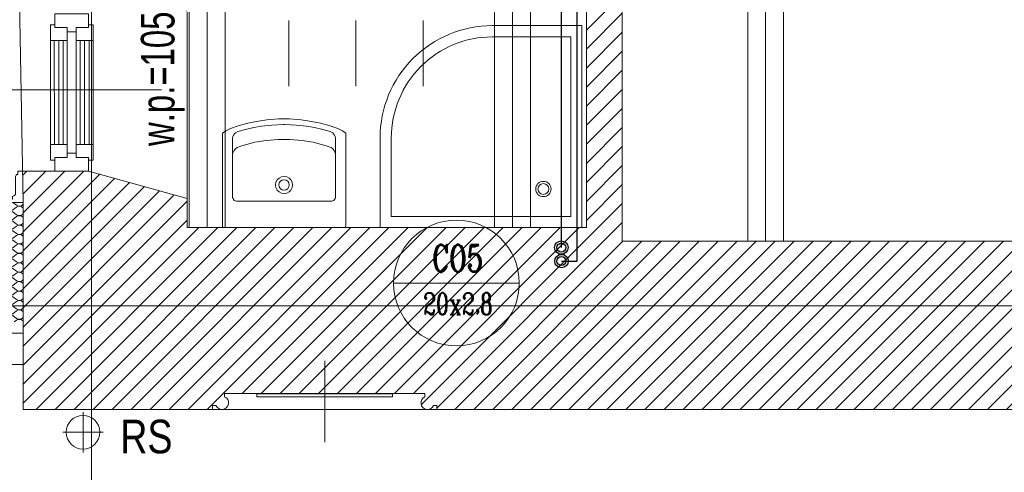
# Model space of a CAD drawing. Header units: millimetres. Extents: x -573548 to 674770, y -210017 to -47794.
# Tile 13 of 234: x 87293 to 91683, y -155763 to -153746. Entities that reach past the tile are written whole.
import ezdxf
from ezdxf.enums import TextEntityAlignment as Align
from ezdxf.lldxf.tags import DXFTag

# ---------------------------------------------------------------- set-up
doc = ezdxf.new("R2010")
doc.units = ezdxf.units.MM
for name, color, linetype, lineweight in [('_S_CO_OPIS_PION', 7, 'Continuous', 13), ('A.05 RZUT 1 PIĘTRA_is$0$belki nad_Nr_pióra__1', 8, 'Continuous', 9), ('A.05 RZUT 1 PIĘTRA_is$0$Drawing & Figure_Nr_pióra__18', 8, 'Continuous', 9), ('A.05 RZUT 1 PIĘTRA_is$0$meble_Nr_pióra__9', 8, 'Continuous', 9), ('A.05 RZUT 1 PIĘTRA_is$0$Nowe_00 ZMIANY_Nr_pióra__59', 8, 'Continuous', 9), ('A.05 RZUT 1 PIĘTRA_is$0$Nowe_A-OKNA-OPIS_Nr_pióra__59', 8, 'Continuous', 9), ('A.05 RZUT 1 PIĘTRA_is$0$Nowe_A_okno_Nr_pióra__59', 8, 'Continuous', 9), ('A.05 RZUT 1 PIĘTRA_is$0$Nowe_Drawing & Figure_Nr_pióra__59', 8, 'Continuous', 9), ('A.05 RZUT 1 PIĘTRA_is$0$OKNO_DETAL_Nr_pióra__8', 8, 'Continuous', 9), ('A.05 RZUT 1 PIĘTRA_is$0$opisy inne_Nr_pióra__1', 8, 'Continuous', 9), ('A.05 RZUT 1 PIĘTRA_is$0$OSIE_Nr_pióra__1', 8, 'Continuous', 9), ('A.05 RZUT 1 PIĘTRA_is$0$PARAPET_Nr_pióra__7', 8, 'Continuous', 9), ('A.05 RZUT 1 PIĘTRA_is$0$POSADZKI_Nr_pióra__18', 8, 'Continuous', 9), ('A.05 RZUT 1 PIĘTRA_is$0$RURY SPUSTOWE_Nr_pióra__3', 8, 'Continuous', 9), ('A.05 RZUT 1 PIĘTRA_is$0$Structural - Bearing_Nr_pióra__21', 8, 'Continuous', 9), ('A.05 RZUT 1 PIĘTRA_is$0$Structural - Grid', 8, 'Continuous', 9), ('A.05 RZUT 1 PIĘTRA_is$0$Structural - Grid_Nr_pióra__17', 8, 'Continuous', 9), ('A.05 RZUT 1 PIĘTRA_is$0$WIDOK_Nr_pióra__1', 8, 'Continuous', 9), ('A.05 RZUT 1 PIĘTRA_is$0$WIDOK_Nr_pióra__3', 8, 'Continuous', 9), ('FLUID-Powrót', 7, 'Continuous', 30), ('FLUID-Zasilanie', 7, 'Continuous', 30)]:
    doc.layers.add(name, color=color, linetype=linetype, lineweight=lineweight)
doc.styles.add('A.05 RZUT 1 PIĘTRA_is$0$STYL_AUTOMATYCZNY_1', font='arial.ttf')
doc.styles.add('A.05 RZUT 1 PIĘTRA_is$0$STYL_AUTOMATYCZNY_4', font='arial.ttf', dxfattribs={"width": 0.8})
doc.styles.add('A.05 RZUT 1 PIĘTRA_is$0$STYL_AUTOMATYCZNY_5', font='arial.ttf', dxfattribs={"width": 0.7})
doc.styles.add('JOLARD', font='complex.shx', dxfattribs={"width": 0.7})
tags = doc.linetypes.add('DASH', pattern=[15, 10, -5]).pattern_tags.tags
tags[6:7] = [DXFTag(74, 4), DXFTag(75, 0), DXFTag(340, '0'), DXFTag(46, 0.0), DXFTag(50, 0.0), DXFTag(44, 0.0), DXFTag(45, 0.0)]
tags[4:5] = [DXFTag(74, 4), DXFTag(75, 0), DXFTag(340, '0'), DXFTag(46, 0.0), DXFTag(50, 0.0), DXFTag(44, 0.0), DXFTag(45, 0.0)]
pattern_1 = [(45, (0, 0), (-42.426407, 42.426407), [])]

# ---------------------------------------------------------------- blocks, each defined once
blk = doc.blocks.new('*X48689')
at = {"layer": 'A.05 RZUT 1 PIĘTRA_is$0$Nowe_Drawing & Figure_Nr_pióra__59'}
for p, q in [((87516, -104566.6), (87512.9, -104577.6)), ((87522.3, -104560.9), (87516, -104566.6)), ((87546.6, -104560.9), (87563.3, -104573.4)), ((87563.3, -104573.4), (87568.4, -104576.2)), ((87585.3, -104575.4), (87590.1, -104572.1)), ((87590.1, -104572.1), (87592.9, -104568.7)), ((87512.9, -104577.6), (87516, -104588.7)), ((87516, -104608.6), (87512.9, -104619.6)), ((87516, -104588.7), (87524.5, -104596.4)), ((87524.5, -104600.8), (87516, -104608.6)), ((87524.5, -104596.4), (87535.8, -104598.5)), ((87535.8, -104598.7), (87524.5, -104600.8)), ((87535.8, -104598.5), (87546.5, -104594.4)), ((87546.5, -104602.8), (87535.8, -104598.7)), ((87546.5, -104594.4), (87563.3, -104581.8)), ((87546.5, -104602.8), (87563.3, -104615.4)), ((87568.4, -104579), (87563.3, -104581.8)), ((87563.3, -104615.4), (87568.4, -104618.2)), ((87568.4, -104576.2), (87574, -104577.5)), ((87574, -104577.7), (87568.4, -104579)), ((87574, -104577.5), (87579.8, -104577.2)), ((87579.8, -104578), (87574, -104577.7)), ((87579.8, -104577.2), (87585.3, -104575.4)), ((87585.3, -104579.8), (87579.8, -104578)), ((87579.8, -104619.2), (87585.3, -104617.4)), ((87590.1, -104583.1), (87585.3, -104579.8)), ((87585.3, -104617.4), (87590.1, -104614.1)), ((87592.9, -104586.5), (87590.1, -104583.1)), ((87590.1, -104614.1), (87592.9, -104610.7)), ((87512.9, -104619.6), (87516, -104630.7)), ((87516, -104650.6), (87512.9, -104661.6)), ((87516, -104630.7), (87524.5, -104638.4)), ((87524.5, -104642.8), (87516, -104650.6)), ((87524.5, -104638.4), (87535.8, -104640.5)), ((87535.8, -104640.7), (87524.5, -104642.8)), ((87535.8, -104640.5), (87546.5, -104636.4)), ((87546.5, -104644.8), (87535.8, -104640.7)), ((87546.5, -104636.4), (87563.3, -104623.8)), ((87546.5, -104644.8), (87563.3, -104657.4)), ((87568.4, -104621), (87563.3, -104623.8)), ((87563.3, -104657.4), (87568.4, -104660.2)), ((87568.4, -104618.2), (87574, -104619.5)), ((87574, -104619.7), (87568.4, -104621)), ((87568.4, -104660.2), (87574, -104661.5)), ((87574, -104619.5), (87579.8, -104619.2)), ((87579.8, -104620), (87574, -104619.7)), ((87574, -104661.5), (87579.8, -104661.2)), ((87585.3, -104621.8), (87579.8, -104620)), ((87579.8, -104661.2), (87585.3, -104659.4)), ((87590.1, -104625.1), (87585.3, -104621.8)), ((87585.3, -104659.4), (87590.1, -104656.1)), ((87592.9, -104628.5), (87590.1, -104625.1)), ((87590.1, -104656.1), (87592.9, -104652.7)), ((87512.9, -104661.6), (87516, -104672.7)), ((87516, -104692.6), (87512.9, -104703.6)), ((87512.9, -104703.6), (87516, -104714.7)), ((87516, -104672.7), (87524.5, -104680.4)), ((87524.5, -104684.8), (87516, -104692.6)), ((87524.5, -104680.4), (87535.8, -104682.5)), ((87535.8, -104682.7), (87524.5, -104684.8)), ((87535.8, -104682.5), (87546.5, -104678.4)), ((87546.5, -104686.8), (87535.8, -104682.7)), ((87546.5, -104678.4), (87563.3, -104665.8)), ((87546.5, -104686.8), (87563.3, -104699.4)), ((87568.4, -104663), (87563.3, -104665.8)), ((87563.3, -104699.4), (87568.4, -104702.2)), ((87568.4, -104705), (87563.3, -104707.8)), ((87574, -104661.7), (87568.4, -104663)), ((87568.4, -104702.2), (87574, -104703.5)), ((87574, -104703.7), (87568.4, -104705)), ((87579.8, -104662), (87574, -104661.7)), ((87574, -104703.5), (87579.8, -104703.2)), ((87579.8, -104704), (87574, -104703.7)), ((87585.3, -104663.8), (87579.8, -104662)), ((87579.8, -104703.2), (87585.3, -104701.4)), ((87585.3, -104705.8), (87579.8, -104704)), ((87590.1, -104667.1), (87585.3, -104663.8)), ((87585.3, -104701.4), (87590.1, -104698.1)), ((87592.9, -104670.5), (87590.1, -104667.1)), ((87590.1, -104698.1), (87592.9, -104694.7)), ((87516, -104734.6), (87512.9, -104745.6)), ((87512.9, -104745.6), (87516, -104756.7)), ((87516, -104714.7), (87524.5, -104722.4)), ((87524.5, -104726.8), (87516, -104734.6)), ((87524.5, -104722.4), (87535.8, -104724.5)), ((87535.8, -104724.7), (87524.5, -104726.8)), ((87535.8, -104724.5), (87546.5, -104720.4)), ((87546.5, -104728.8), (87535.8, -104724.7)), ((87546.5, -104720.4), (87563.3, -104707.8)), ((87546.5, -104728.8), (87563.3, -104741.4)), ((87563.3, -104741.4), (87568.4, -104744.2)), ((87568.4, -104747), (87563.3, -104749.8)), ((87568.4, -104744.2), (87574, -104745.5)), ((87574, -104745.7), (87568.4, -104747)), ((87574, -104745.5), (87579.8, -104745.2)), ((87579.8, -104746), (87574, -104745.7)), ((87579.8, -104745.2), (87585.3, -104743.4)), ((87585.3, -104747.8), (87579.8, -104746)), ((87590.1, -104709.1), (87585.3, -104705.8)), ((87585.3, -104743.4), (87590.1, -104740.1)), ((87590.1, -104751.1), (87585.3, -104747.8)), ((87592.9, -104712.5), (87590.1, -104709.1)), ((87590.1, -104740.1), (87592.9, -104736.7)), ((87516, -104776.6), (87512.9, -104787.6)), ((87512.9, -104787.6), (87516, -104798.7)), ((87516, -104756.7), (87524.5, -104764.4)), ((87524.5, -104768.8), (87516, -104776.6)), ((87524.5, -104764.4), (87535.8, -104766.5)), ((87535.8, -104766.7), (87524.5, -104768.8)), ((87535.8, -104766.5), (87546.5, -104762.4)), ((87546.5, -104770.8), (87535.8, -104766.7)), ((87546.5, -104762.4), (87563.3, -104749.8)), ((87546.5, -104770.8), (87563.3, -104783.4)), ((87546.5, -104804.4), (87563.3, -104791.8)), ((87563.3, -104783.4), (87568.4, -104786.2)), ((87568.4, -104789), (87563.3, -104791.8)), ((87568.4, -104786.2), (87574, -104787.5)), ((87574, -104787.7), (87568.4, -104789)), ((87574, -104787.5), (87579.8, -104787.2)), ((87579.8, -104788), (87574, -104787.7)), ((87579.8, -104787.2), (87585.3, -104785.4)), ((87585.3, -104789.8), (87579.8, -104788)), ((87585.3, -104785.4), (87590.1, -104782.1)), ((87590.1, -104793.1), (87585.3, -104789.8)), ((87592.9, -104754.5), (87590.1, -104751.1)), ((87590.1, -104782.1), (87592.9, -104778.7)), ((87516, -104818.6), (87512.9, -104829.6)), ((87512.9, -104829.6), (87516, -104840.7)), ((87516, -104798.7), (87524.5, -104806.4)), ((87524.5, -104810.8), (87516, -104818.6)), ((87524.5, -104806.4), (87535.8, -104808.5)), ((87535.8, -104808.7), (87524.5, -104810.8)), ((87535.8, -104808.5), (87546.5, -104804.4)), ((87546.5, -104812.8), (87535.8, -104808.7)), ((87546.5, -104812.8), (87563.3, -104825.4)), ((87546.5, -104846.4), (87563.3, -104833.8)), ((87563.3, -104825.4), (87568.4, -104828.2)), ((87568.4, -104831), (87563.3, -104833.8)), ((87568.4, -104828.2), (87574, -104829.5)), ((87574, -104829.7), (87568.4, -104831)), ((87574, -104829.5), (87579.8, -104829.2)), ((87579.8, -104830), (87574, -104829.7)), ((87579.8, -104829.2), (87585.3, -104827.4)), ((87585.3, -104831.8), (87579.8, -104830)), ((87585.3, -104827.4), (87590.1, -104824.1)), ((87590.1, -104835.1), (87585.3, -104831.8)), ((87592.9, -104796.5), (87590.1, -104793.1)), ((87590.1, -104824.1), (87592.9, -104820.7)), ((87592.9, -104838.5), (87590.1, -104835.1)), ((87516, -104860.6), (87512.9, -104871.6)), ((87512.9, -104871.6), (87516, -104882.7)), ((87516, -104840.7), (87524.5, -104848.4)), ((87524.5, -104852.8), (87516, -104860.6)), ((87524.5, -104848.4), (87535.8, -104850.5)), ((87535.8, -104850.7), (87524.5, -104852.8)), ((87535.8, -104850.5), (87546.5, -104846.4)), ((87546.5, -104854.8), (87535.8, -104850.7)), ((87546.5, -104854.8), (87563.3, -104867.4)), ((87546.5, -104888.4), (87563.3, -104875.8)), ((87563.3, -104867.4), (87568.4, -104870.2)), ((87568.4, -104873), (87563.3, -104875.8)), ((87568.4, -104870.2), (87574, -104871.5)), ((87574, -104871.7), (87568.4, -104873)), ((87574, -104871.5), (87579.8, -104871.2)), ((87579.8, -104872), (87574, -104871.7)), ((87579.8, -104871.2), (87585.3, -104869.4)), ((87585.3, -104873.8), (87579.8, -104872)), ((87585.3, -104869.4), (87590.1, -104866.1)), ((87590.1, -104877.1), (87585.3, -104873.8)), ((87590.1, -104866.1), (87592.9, -104862.7)), ((87592.9, -104880.5), (87590.1, -104877.1)), ((87516, -104902.6), (87512.9, -104913.6)), ((87512.9, -104913.6), (87516, -104924.7)), ((87516, -104882.7), (87524.5, -104890.4)), ((87524.5, -104894.8), (87516, -104902.6)), ((87516, -104924.7), (87524.5, -104932.4)), ((87524.5, -104890.4), (87535.8, -104892.5)), ((87535.8, -104892.7), (87524.5, -104894.8)), ((87535.8, -104892.5), (87546.5, -104888.4)), ((87546.5, -104896.8), (87535.8, -104892.7)), ((87546.5, -104896.8), (87563.3, -104909.4)), ((87546.5, -104930.4), (87563.3, -104917.8)), ((87563.3, -104909.4), (87568.4, -104912.2)), ((87568.4, -104915), (87563.3, -104917.8)), ((87568.4, -104912.2), (87574, -104913.5)), ((87574, -104913.7), (87568.4, -104915)), ((87574, -104913.5), (87579.8, -104913.2)), ((87579.8, -104914), (87574, -104913.7)), ((87579.8, -104913.2), (87585.3, -104911.4)), ((87585.3, -104915.8), (87579.8, -104914)), ((87585.3, -104911.4), (87590.1, -104908.1)), ((87590.1, -104919.1), (87585.3, -104915.8)), ((87590.1, -104908.1), (87592.9, -104904.7)), ((87592.9, -104922.5), (87590.1, -104919.1)), ((87516, -104944.6), (87512.9, -104955.6)), ((87512.9, -104955.6), (87516, -104966.7)), ((87524.5, -104936.8), (87516, -104944.6)), ((87516, -104966.7), (87524.5, -104974.4)), ((87524.5, -104932.4), (87535.8, -104934.5)), ((87535.8, -104934.7), (87524.5, -104936.8)), ((87535.8, -104934.5), (87546.5, -104930.4)), ((87546.5, -104938.8), (87535.8, -104934.7)), ((87546.5, -104938.8), (87563.3, -104951.4)), ((87546.5, -104972.4), (87563.3, -104959.8)), ((87563.3, -104951.4), (87568.4, -104954.2)), ((87568.4, -104957), (87563.3, -104959.8)), ((87568.4, -104954.2), (87574, -104955.5)), ((87574, -104955.7), (87568.4, -104957)), ((87574, -104955.5), (87579.8, -104955.2)), ((87579.8, -104956), (87574, -104955.7)), ((87579.8, -104955.2), (87585.3, -104953.4)), ((87585.3, -104957.8), (87579.8, -104956)), ((87585.3, -104953.4), (87590.1, -104950.1)), ((87590.1, -104961.1), (87585.3, -104957.8)), ((87590.1, -104950.1), (87592.9, -104946.7)), ((87592.9, -104964.5), (87590.1, -104961.1)), ((87516, -104986.6), (87512.9, -104997.6)), ((87512.9, -104997.6), (87516, -105008.7)), ((87524.5, -104978.8), (87516, -104986.6)), ((87516, -105008.7), (87524.5, -105016.4)), ((87524.5, -104974.4), (87535.8, -104976.5)), ((87535.8, -104976.7), (87524.5, -104978.8)), ((87535.8, -104976.5), (87546.5, -104972.4)), ((87546.5, -104980.8), (87535.8, -104976.7)), ((87546.5, -104980.8), (87563.3, -104993.4)), ((87546.5, -105014.4), (87563.3, -105001.8)), ((87563.3, -104993.4), (87568.4, -104996.2)), ((87568.4, -104999), (87563.3, -105001.8)), ((87568.4, -104996.2), (87574, -104997.5)), ((87574, -104997.7), (87568.4, -104999)), ((87574, -104997.5), (87579.8, -104997.2)), ((87579.8, -104998), (87574, -104997.7)), ((87579.8, -104997.2), (87585.3, -104995.4)), ((87585.3, -104999.8), (87579.8, -104998)), ((87585.3, -104995.4), (87590.1, -104992.1)), ((87590.1, -105003.1), (87585.3, -104999.8)), ((87590.1, -104992.1), (87592.9, -104988.7)), ((87592.9, -105006.5), (87590.1, -105003.1)), ((87516, -105028.6), (87512.9, -105039.6)), ((87512.9, -105039.6), (87516, -105050.7)), ((87524.5, -105020.8), (87516, -105028.6)), ((87516, -105050.7), (87524.5, -105058.4)), ((87524.5, -105016.4), (87535.8, -105018.5)), ((87535.8, -105018.7), (87524.5, -105020.8)), ((87535.8, -105018.5), (87546.5, -105014.4)), ((87546.5, -105022.8), (87535.8, -105018.7)), ((87535.8, -105060.5), (87546.5, -105056.4)), ((87546.5, -105022.8), (87563.3, -105035.4)), ((87546.5, -105056.4), (87563.3, -105043.8)), ((87563.3, -105035.4), (87568.4, -105038.2)), ((87568.4, -105041), (87563.3, -105043.8)), ((87568.4, -105038.2), (87574, -105039.5)), ((87574, -105039.7), (87568.4, -105041)), ((87574, -105039.5), (87579.8, -105039.2)), ((87579.8, -105040), (87574, -105039.7)), ((87579.8, -105039.2), (87585.3, -105037.4)), ((87585.3, -105041.8), (87579.8, -105040)), ((87585.3, -105037.4), (87590.1, -105034.1)), ((87590.1, -105045.1), (87585.3, -105041.8)), ((87590.1, -105034.1), (87592.9, -105030.7)), ((87592.9, -105048.5), (87590.1, -105045.1)), ((87516, -105070.6), (87512.9, -105081.6)), ((87512.9, -105081.6), (87516, -105092.7)), ((87524.5, -105062.8), (87516, -105070.6)), ((87516, -105092.7), (87517, -105093.5)), ((87524.5, -105058.4), (87535.8, -105060.5)), ((87535.8, -105060.7), (87524.5, -105062.8)), ((87546.5, -105064.8), (87535.8, -105060.7)), ((87546.5, -105064.8), (87563.3, -105077.4)), ((87553.1, -105093.5), (87563.3, -105085.8)), ((87563.3, -105077.4), (87568.4, -105080.2)), ((87568.4, -105083), (87563.3, -105085.8)), ((87568.4, -105080.2), (87574, -105081.5)), ((87574, -105081.7), (87568.4, -105083)), ((87574, -105081.5), (87579.8, -105081.2)), ((87579.8, -105082), (87574, -105081.7)), ((87579.8, -105081.2), (87585.3, -105079.4)), ((87585.3, -105083.8), (87579.8, -105082)), ((87585.3, -105079.4), (87590.1, -105076.1)), ((87590.1, -105087.1), (87585.3, -105083.8)), ((87590.1, -105076.1), (87592.9, -105072.7)), ((87592.9, -105090.5), (87590.1, -105087.1))]:
    blk.add_line(p, q, dxfattribs=at)
blk = doc.blocks.new('A.05 RZUT 1 PIĘTRA_is$0$Wypełnienie_12_1')
at = {"layer": 'A.05 RZUT 1 PIĘTRA_is$0$Nowe_Drawing & Figure_Nr_pióra__59'}
blk.add_blockref('*X48689', (0, 0), dxfattribs=at)
blk = doc.blocks.new('A.05 RZUT 1 PIĘTRA_is$0$Standardowy znacznik osi_2')
at = {"layer": 'A.05 RZUT 1 PIĘTRA_is$0$Structural - Grid_Nr_pióra__17'}
blk.add_line((1000, 0), (17853.1, 0), dxfattribs=at)
at = {"layer": 'A.05 RZUT 1 PIĘTRA_is$0$Structural - Grid_Nr_pióra__17', "style": 'A.05 RZUT 1 PIĘTRA_is$0$STYL_AUTOMATYCZNY_1'}
for tag, p in [('AC_MarkerText_1_0', (5, -80)), ('AC_MarkerText_1_1', (19358.1, -80))]:
    blk.add_attdef(tag, text='', height=350, rotation=270, dxfattribs=at).set_placement(p, align=Align.TOP_CENTER)
blk = doc.blocks.new('A.05 RZUT 1 PIĘTRA_is$0$Standardowy znacznik osi_3')
at = {"layer": 'A.05 RZUT 1 PIĘTRA_is$0$Structural - Grid_Nr_pióra__17'}
blk.add_line((2962.2, 0), (40906.6, 0), dxfattribs=at)
at = {"layer": 'A.05 RZUT 1 PIĘTRA_is$0$Structural - Grid_Nr_pióra__17', "style": 'A.05 RZUT 1 PIĘTRA_is$0$STYL_AUTOMATYCZNY_1'}
for tag, p in [('AC_MarkerText_1_0', (-250, -335)), ('AC_MarkerText_1_1', (44118.7, -335))]:
    blk.add_attdef(tag, text='', height=350, rotation=180, dxfattribs=at).set_placement(p, align=Align.TOP_CENTER)
blk = doc.blocks.new('A.05 RZUT 1 PIĘTRA_is')
at = {"layer": 'A.05 RZUT 1 PIĘTRA_is$0$Drawing & Figure_Nr_pióra__18'}
h = blk.add_hatch(dxfattribs=at)
h.set_pattern_fill('Common_Brick_0001', color=256, style=0, pattern_type=2)
h.set_pattern_definition(pattern_1)
h.paths.add_polyline_path([(89654.6, -100102.9), (89694.3, -101162.9), (90244.3, -101151.9), (90244.3, -101152.9), (90264.3, -101152.9), (90264.3, -100832.9), (90764.3, -100826.6), (90823.3, -100825.8), (90823.3, -100825.3), (90903.3, -100824.3), (90903.3, -100824.8), (90983.3, -100823.8), (93664.1, -100790.2), (93744.1, -100789.2), (93824.1, -100788.2), (94503.3, -100779.6), (94854.3, -100775.2), (94934.3, -100774.2), (95014.3, -100773.2), (95044.3, -100772.9), (95044.3, -101287.2), (95044.3, -104162.2), (95044.3, -104362.2), (95044.3, -104732.9), (93158.2, -104732.9), (93068.8, -105120.5), (93068.8, -105263.1), (93082.2, -105383.1), (93091.7, -105383.1, -0.383982), (93127.2, -105418.4), (93139.5, -105418.4), (93139.5, -105433.4, 1.205804), (93187.4, -105465.6), (93202.1, -105465.6), (93202.1, -105483.1), (93284.8, -105483.1), (95122.5, -105483.1), (95163.8, -105483.1), (95163.8, -105465.6), (95178.6, -105465.6, 0.263086), (95201.5, -105483.1), (95209.5, -105483.1, 0.761796), (95217, -105427), (95217, -105412.2), (95663.8, -105412.2), (96110.6, -105412.2), (96110.6, -105427, 0.761796), (96118.1, -105483.1), (96126, -105483.1, 0.263086), (96149, -105465.6), (96163.8, -105465.6), (96163.8, -105483.1), (96246.4, -105483.1), (98021.7, -105483.1), (98037.6, -105483.1), (98037.6, -105465.6), (98052.4, -105465.6, 1.205804), (98100.2, -105433.4), (98100.2, -105418.4), (98112.6, -105418.4, -0.383982), (98148.1, -105383.1), (98157.6, -105383.1), (98170.9, -105263.1), (98170.9, -105130.5), (98077.5, -104882.9), (97788, -104882.9), (95677.5, -104882.9), (95679.6, -104662.9), (95682.5, -104362.2), (95684.4, -104162.2), (95712.1, -101287.2), (95727.5, -99682.9), (98025, -99682.9), (98094.2, -99114.5), (98094.2, -98984.5), (95622.2, -98984.5), (95616.6, -97541), (95023.8, -97541), (95026.5, -98041.5), (94503.3, -98041.4), (93024.1, -98041), (93024.1, -98041), (93024.1, -98532.9), (93024.1, -98981.5), (93034.1, -98981.5), (93164.1, -98981.5), (93164.1, -98532.9), (93164.1, -98201.5), (94503.3, -98201.5), (95016.5, -98201.5), (95016.5, -99042.9), (95036.5, -99042.9), (95274.5, -99042.9), (95274.5, -99182.9), (95016.5, -99182.9), (95016.5, -100032.8), (94642.7, -100032.8), (94503.3, -100032.8), (94346.5, -100032.8), (93368.8, -100032.8), (93187.6, -100032.8), (93187.6, -99972.8), (93047.6, -99972.8), (93047.6, -100102.8), (92867.6, -100102.8), (92867.6, -100591.8), (92867.6, -100622.8), (91784.1, -100622.8), (91784.1, -99845), (91644.1, -99845), (91644.1, -100102.9), (90903.3, -100102.9), (90764.3, -100102.9)])
h.paths.add_polyline_path([(94000.4, -100634.4), (93799.7, -100634.4), (93799.7, -100374.4), (94079.7, -100374.4), (94079.7, -100565.3)], flags=0)
h = blk.add_hatch(dxfattribs=at)
h.set_pattern_fill('Common_Brick_0001', color=256, style=0, pattern_type=2)
h.set_pattern_definition(pattern_1)
h.paths.add_polyline_path([(87734.4, -104420.9), (87590.3, -104420.9), (87592.9, -104560.9), (87592.9, -104676.4), (87592.9, -105483.1), (88377.9, -105483.1), (88437.5, -105483.1), (88437.5, -105465.6), (88452.3, -105465.6, 0.263086), (88475.3, -105483.1), (88483.2, -105483.1, 0.761796), (88490.7, -105427), (88490.7, -105412.2), (88937.5, -105412.2), (89384.3, -105412.2), (89384.3, -105427, 0.761796), (89391.8, -105483.1), (89399.7, -105483.1, 0.263086), (89422.7, -105465.6), (89437.5, -105465.6), (89437.5, -105483.1), (89501.9, -105483.1), (92019.7, -105483.1), (92102.4, -105483.1), (92102.4, -105465.6), (92117.2, -105465.6, 1.205804), (92165, -105433.4), (92165, -105418.4), (92177.3, -105418.4, -0.383982), (92212.8, -105383.1), (92222.4, -105383.1), (92235.7, -105263.1), (92235.7, -105120.5), (92171.9, -104732.9), (90264.3, -104732.9), (90264.3, -103092.3), (90264.3, -102852.3), (90264.3, -102612.2), (90264.3, -102325.5), (90264.3, -102122.9), (90234.3, -102122.9), (90234.3, -102138), (90104.3, -102138), (90104.3, -102122.9), (90104.3, -102122.9), (90104.3, -102325.5), (90104.3, -102442.9), (90104.3, -102612.2), (90104.3, -102852.3), (90104.3, -103092.3), (90104.3, -104672.9), (88324.3, -104672.9), (88324.3, -104542.9), (87884.4, -104420.9), (87734.4, -104420.9)])
at = {"layer": 'A.05 RZUT 1 PIĘTRA_is$0$belki nad_Nr_pióra__1'}
for p, q in [((90823.3, -100825.3), (90823.3, -104732.9)), ((90983.3, -100823.3), (90983.3, -104732.9)), ((88333.3, -101062.8), (88333.3, -104672.9)), ((88493.3, -101062.8), (88493.3, -104672.9)), ((89694.4, -101062.9), (89694.4, -104672.9)), ((89854.4, -101162.9), (89854.4, -104672.9))]:
    blk.add_line(p, q, dxfattribs=at)
at = {"layer": 'A.05 RZUT 1 PIĘTRA_is$0$meble_Nr_pióra__9'}
for p, q in [((88620.6, -104226.9), (88655.7, -104221)), ((88655.7, -104221), (88701.5, -104215.7)), ((88701.5, -104215.7), (88752.9, -104213.9)), ((88752.9, -104213.9), (88756.1, -104213.9)), ((88759.2, -104213.9), (88756.1, -104213.9)), ((88810.6, -104215.7), (88759.2, -104213.9)), ((88856.5, -104221), (88810.6, -104215.7)), ((88891.6, -104226.9), (88856.5, -104221)), ((88528, -104266.8), (88531, -104260.6)), ((88531, -104260.6), (88535, -104255.2)), ((88535, -104255.2), (88539.1, -104250.1)), ((88539.1, -104250.1), (88550.5, -104244.1)), ((88550.5, -104244.1), (88583.8, -104235)), ((88583.8, -104235), (88620.6, -104226.9)), ((88928.4, -104235), (88891.6, -104226.9)), ((88961.6, -104244.1), (88928.4, -104235)), ((88973, -104250.1), (88961.6, -104244.1)), ((88977.2, -104255.2), (88973, -104250.1)), ((88981.1, -104260.6), (88977.2, -104255.2)), ((88984.2, -104266.8), (88981.1, -104260.6)), ((88526.8, -104274.7), (88528, -104266.8)), ((88526.8, -104538.3), (88526.8, -104274.7)), ((88546.7, -104316.6), (88563.3, -104309.5)), ((88563.3, -104309.5), (88588.5, -104301.9)), ((88588.5, -104301.9), (88626, -104292.8)), ((88626, -104292.8), (88675.6, -104284.2)), ((88675.6, -104284.2), (88730.4, -104279.5)), ((88730.4, -104279.5), (88756.1, -104279.5)), ((88781.7, -104279.5), (88756.1, -104279.5)), ((88836.5, -104284.2), (88781.7, -104279.5)), ((88886.2, -104292.8), (88836.5, -104284.2)), ((88923.6, -104301.9), (88886.2, -104292.8)), ((88948.8, -104309.5), (88923.6, -104301.9)), ((88965.4, -104316.6), (88948.8, -104309.5)), ((88985.3, -104274.7), (88984.2, -104266.8)), ((88985.3, -104538.3), (88985.3, -104274.7)), ((88526.8, -104343.6), (88533.1, -104329)), ((88533.1, -104329), (88538.8, -104322.3)), ((88538.8, -104322.3), (88546.7, -104316.6)), ((88973.3, -104322.3), (88965.4, -104316.6)), ((88979, -104329), (88973.3, -104322.3)), ((88985.3, -104343.6), (88979, -104329)), ((88718, -104482.9), (88719.8, -104471.1)), ((88719.8, -104494.6), (88718, -104482.9)), ((88719.8, -104471.1), (88725.2, -104460.5)), ((88725.2, -104460.5), (88733.7, -104452)), ((88732.7, -104482.9), (88734.4, -104473.9)), ((88734.4, -104491.8), (88732.7, -104482.9)), ((88733.7, -104452), (88744.3, -104446.6)), ((88734.4, -104473.9), (88739.5, -104466.3)), ((88739.5, -104466.3), (88747.1, -104461.2)), ((88744.3, -104446.6), (88756.1, -104444.8)), ((88747.1, -104461.2), (88756.1, -104459.4)), ((88767.8, -104446.6), (88756.1, -104444.8)), ((88765, -104461.2), (88756.1, -104459.4)), ((88772.6, -104466.3), (88765, -104461.2)), ((88778.5, -104452), (88767.8, -104446.6)), ((88777.7, -104473.9), (88772.6, -104466.3)), ((88779.5, -104482.9), (88777.7, -104473.9)), ((88777.7, -104491.8), (88779.5, -104482.9)), ((88786.9, -104460.5), (88778.5, -104452)), ((88792.3, -104471.1), (88786.9, -104460.5)), ((88794.2, -104482.9), (88792.3, -104471.1)), ((88792.3, -104494.6), (88794.2, -104482.9)), ((88725.2, -104505.3), (88719.8, -104494.6)), ((88733.7, -104513.7), (88725.2, -104505.3)), ((88744.3, -104519.1), (88733.7, -104513.7)), ((88739.5, -104499.4), (88734.4, -104491.8)), ((88747.1, -104504.5), (88739.5, -104499.4)), ((88756.1, -104521), (88744.3, -104519.1)), ((88756.1, -104506.3), (88747.1, -104504.5)), ((88756.1, -104506.3), (88765, -104504.5)), ((88756.1, -104521), (88767.8, -104519.1)), ((88765, -104504.5), (88772.6, -104499.4)), ((88767.8, -104519.1), (88778.5, -104513.7)), ((88772.6, -104499.4), (88777.7, -104491.8)), ((88778.5, -104513.7), (88786.9, -104505.3)), ((88786.9, -104505.3), (88792.3, -104494.6)), ((88528.6, -104543.6), (88526.8, -104538.3)), ((88531, -104548.3), (88528.6, -104543.6)), ((88533.9, -104551.4), (88531, -104548.3)), ((88538.5, -104554.1), (88533.9, -104551.4)), ((88543.3, -104555.4), (88538.5, -104554.1)), ((88756.1, -104555.4), (88543.3, -104555.4)), ((88756.1, -104555.4), (88968.8, -104555.4)), ((88968.8, -104555.4), (88973.7, -104554.1)), ((88973.7, -104554.1), (88978.2, -104551.4)), ((88978.2, -104551.4), (88981.2, -104548.3)), ((88981.2, -104548.3), (88983.5, -104543.6)), ((88983.5, -104543.6), (88985.3, -104538.3))]:
    blk.add_line(p, q, dxfattribs=at)
for points in [[(90084.3, -104672.9), (90084.3, -103772.9), (89684.3, -103772.9, 0.414214), (89184.3, -104272.9), (89184.3, -104672.9)], [(90034.3, -104622.9), (90034.3, -103822.9), (89684.3, -103822.9, 0.414214), (89234.3, -104272.9), (89234.3, -104622.9)]]:
    blk.add_lwpolyline(points, format="xyb", close=True, dxfattribs=at)
blk.add_lwpolyline([(88756.1, -104187.9), (88731.5, -104188.3), (88679.3, -104192.3), (88633.7, -104199.4), (88594, -104207.7), (88551.1, -104219.8), (88517, -104231.4), (88495.8, -104241.5), (88481.1, -104252), (88481.1, -104663.7), (88481.8, -104668.7), (88483.5, -104671.5), (88486.7, -104672.9), (88756.1, -104672.9), (89025.5, -104672.9), (89028.7, -104671.5), (89030.4, -104668.7), (89031.1, -104663.7), (89031.1, -104252), (89016.3, -104241.5), (88995.1, -104231.4), (88961.1, -104219.8), (88918.1, -104207.7), (88878.4, -104199.4), (88832.8, -104192.3), (88780.7, -104188.3)], close=True, dxfattribs=at)
for radius in [34.1, 24.1]:
    blk.add_circle((89912.2, -104500.8), radius, dxfattribs=at)
at = {"layer": 'A.05 RZUT 1 PIĘTRA_is$0$Nowe_00 ZMIANY_Nr_pióra__59', "flags": 128}
blk.add_lwpolyline([(82378.1, -101162.8), (86069.2, -101163), (86069.2, -101123), (87762.4, -101122.8), (87762.4, -102100.8), (87662.4, -102100.8), (87662.4, -102410.8), (87574.3, -102411.9), (87574.3, -103580.4), (87592.9, -104560.9), (87592.9, -105142.8), (82378.1, -105142.8)], close=True, dxfattribs=at)
at = {"layer": 'A.05 RZUT 1 PIĘTRA_is$0$Nowe_A-OKNA-OPIS_Nr_pióra__59'}
blk.add_line((88210, -104058.7), (87004.8, -104058.7), dxfattribs=at)
at = {"layer": 'A.05 RZUT 1 PIĘTRA_is$0$Nowe_A_okno_Nr_pióra__59'}
for points in [[(87734.5, -103720.5), (87884.4, -103720.4), (87884.5, -103780.4), (87829.5, -103780.4), (87829.5, -103800.4), (87789.5, -103800.4), (87789.5, -103780.4), (87734.5, -103780.5)], [(87714.5, -103838.7), (87789.5, -103838.6), (87789.5, -103780.4), (87734.5, -103780.5), (87734.5, -103768.7), (87714.5, -103768.7)], [(87904.5, -103838.6), (87829.5, -103838.6), (87829.5, -103780.4), (87884.5, -103780.4), (87884.5, -103768.6), (87904.5, -103768.6)], [(87714.3, -104302.8), (87789.3, -104302.7), (87789.3, -104360.9), (87734.3, -104361), (87734.4, -104372.8), (87714.4, -104372.8)], [(87904.3, -104302.7), (87829.3, -104302.7), (87829.3, -104360.9), (87884.3, -104360.9), (87884.3, -104372.7), (87904.3, -104372.7)], [(87734.4, -104420.9), (87884.4, -104420.9), (87884.3, -104360.9), (87829.3, -104360.9), (87829.3, -104340.9), (87789.3, -104340.9), (87789.3, -104360.9), (87734.3, -104361)]]:
    blk.add_lwpolyline(points, close=True, dxfattribs=at)
for points in [[(87714.3, -104302.8), (87714.5, -103838.7)], [(87731.7, -103838.7), (87731.8, -104302.8)], [(87751.7, -103838.7), (87751.8, -104302.8)], [(87771.7, -103838.7), (87771.8, -104302.7)], [(87789.5, -103838.6), (87789.3, -104302.7)], [(87829.5, -103838.6), (87829.3, -104302.7)], [(87846.6, -103838.6), (87846.8, -104302.7)], [(87866.6, -103838.6), (87866.8, -104302.7)], [(87886.6, -103838.6), (87886.8, -104302.7)], [(87904.3, -104302.7), (87904.5, -103838.6)]]:
    blk.add_lwpolyline(points, dxfattribs=at)
at = {"layer": 'A.05 RZUT 1 PIĘTRA_is$0$OKNO_DETAL_Nr_pióra__8'}
for p, q in [((88937.5, -105628.7), (88937.5, -105266.8)), ((89437.5, -105483.1), (88437.5, -105483.1))]:
    blk.add_line(p, q, dxfattribs=at)
at = {"layer": 'A.05 RZUT 1 PIĘTRA_is$0$OSIE_Nr_pióra__1'}
for p, q in [((90903.3, -100824.3), (90903.3, -104732.9)), ((88413.3, -101062.8), (88413.3, -104672.9)), ((89774.4, -101162.9), (89774.4, -104672.9)), ((87859.6, -105674.7), (87859.6, -105494.7)), ((87769.6, -105584.7), (87949.6, -105584.7))]:
    blk.add_line(p, q, dxfattribs=at)
at = {"layer": 'A.05 RZUT 1 PIĘTRA_is$0$POSADZKI_Nr_pióra__18'}
for p, q in [((88776.7, -104042.6), (88776.7, -103750.1)), ((89076.7, -104042.6), (89076.7, -103750.1)), ((89376.7, -104042.6), (89376.7, -103750.1))]:
    blk.add_line(p, q, dxfattribs=at)
at = {"layer": 'A.05 RZUT 1 PIĘTRA_is$0$RURY SPUSTOWE_Nr_pióra__3'}
blk.add_circle((87859.6, -105584.7), 75, dxfattribs=at)
at = {"layer": 'A.05 RZUT 1 PIĘTRA_is$0$Structural - Bearing_Nr_pióra__21'}
for p, q in [((90104.3, -102122.9), (90104.3, -104672.9)), ((90264.3, -102122.9), (90264.3, -104732.9)), ((87884.4, -104420.9), (87580.2, -104420.9)), ((87884.4, -104420.9), (88324.3, -104542.9)), ((88324.3, -104542.9), (88324.3, -104672.9)), ((87592.9, -105483.1), (87592.9, -104635.2)), ((88324.3, -104672.9), (90104.3, -104672.9)), ((92171.9, -104732.9), (90264.3, -104732.9)), ((88377.9, -105483.1), (87592.9, -105483.1)), ((92054.7, -105483.1), (89501.9, -105483.1))]:
    blk.add_line(p, q, dxfattribs=at)
for points in [[(87592.9, -104420.9), (87568.9, -104420.9), (87568.9, -104435.9, 0.436052), (87558.9, -104445.6), (87558.9, -104518, -0.371445), (87545.9, -104533.9), (87545.9, -104545.9), (87532.9, -104545.9), (87532.9, -104560.9), (87592.9, -104560.9), (87592.9, -104676.4)], [(88354.8, -105483.1), (88437.5, -105483.1), (88437.5, -105465.6), (88452.3, -105465.6, 1.478383), (88490.7, -105427), (88490.7, -105412.2), (88937.5, -105412.2)], [(89520.2, -105483.1), (89437.5, -105483.1), (89437.5, -105465.6), (89422.7, -105465.6, -1.478383), (89384.3, -105427), (89384.3, -105412.2), (88937.5, -105412.2)]]:
    blk.add_lwpolyline(points, format="xyb", dxfattribs=at)
blk.add_lwpolyline([(89238.9, -105413.2), (88634, -105413.2), (88634, -105426.4), (89238.9, -105426.4)], close=True, dxfattribs=at)
at = {"layer": 'A.05 RZUT 1 PIĘTRA_is$0$WIDOK_Nr_pióra__1'}
blk.add_line((88324.3, -103632.5), (88324.3, -104541.8), dxfattribs=at)
blk.add_lwpolyline([(87592.9, -105282.8), (82238.1, -105282.8), (82238.1, -101162.8)], dxfattribs=at)
at = {"layer": 'A.05 RZUT 1 PIĘTRA_is$0$WIDOK_Nr_pióra__3'}
blk.add_lwpolyline([(87592.9, -105142.8), (82378.1, -105142.8), (82378.1, -101162.8)], dxfattribs=at)
at = {"layer": 'A.05 RZUT 1 PIĘTRA_is$0$Nowe_Drawing & Figure_Nr_pióra__59'}
blk.add_blockref('A.05 RZUT 1 PIĘTRA_is$0$Wypełnienie_12_1', (0, 0), dxfattribs=at)
at = {"layer": 'A.05 RZUT 1 PIĘTRA_is$0$Structural - Grid', "zscale": 1000}
for name, p, rotation in [('A.05 RZUT 1 PIĘTRA_is$0$Standardowy znacznik osi_2', (87897.3, -108395.1), 90), ('A.05 RZUT 1 PIĘTRA_is$0$Standardowy znacznik osi_3', (121686.6, -105021.8), 180)]:
    blk.add_blockref(name, p, dxfattribs=dict(at, rotation=rotation))
at = {"layer": 'A.05 RZUT 1 PIĘTRA_is$0$opisy inne_Nr_pióra__1', "insert": (88142.1, -105605), "char_height": 150, "attachment_point": 5, "style": 'A.05 RZUT 1 PIĘTRA_is$0$STYL_AUTOMATYCZNY_4'}
blk.add_mtext('\\A1;{\\pqc;\\fArial|b0|i0|c238|p0;\\W0.800000;RS}', dxfattribs=at)
at = {"layer": 'A.05 RZUT 1 PIĘTRA_is$0$PARAPET_Nr_pióra__7', "insert": (88312.7, -104309.4), "char_height": 150, "attachment_point": 7, "rotation": 90, "style": 'A.05 RZUT 1 PIĘTRA_is$0$STYL_AUTOMATYCZNY_5'}
blk.add_mtext('\\A1;{\\pql;\\fArial|b0|i0|c238|p0;\\W0.700000;w.p.=105}', dxfattribs=at)

msp = doc.modelspace()

# ---------------------------------------------------------------- linework, layer by layer
at = {"layer": '_S_CO_OPIS_PION', "lineweight": 9, "ltscale": 50}
msp.add_line((88960, -154919.8), (89520.4, -154919.8), dxfattribs=at)
msp.add_circle((89240.2, -154919.8), 280.2, dxfattribs=at)
at = {"layer": 'FLUID-Powrót', "color": 142, "linetype": 'DASH', "ltscale": 10}
msp.add_lwpolyline([(89708.8, -154822.2), (89778.6, -154822.2), (89778.6, -153202.8)], dxfattribs=at)
at = {"layer": 'FLUID-Powrót', "color": 142, "linetype": 'DASH', "ltscale": 2}
msp.add_circle((89708.8, -154822.2), 30, dxfattribs=at)
at = {"layer": 'FLUID-Powrót', "color": 142, "linetype": 'DASH', "ltscale": 10}
msp.add_circle((89708.3, -154822.2), 20, dxfattribs=at)
at = {"layer": 'FLUID-Zasilanie', "color": 11, "linetype": 'Continuous'}
msp.add_lwpolyline([(89708.3, -154761.8), (89708.3, -153301.4)], dxfattribs=at)
for centre, radius in [((89707.9, -154761.8, 0), 30), ((89708.3, -154761.8), 20)]:
    msp.add_circle(centre, radius, dxfattribs=at)

# ---------------------------------------------------------------- block references
at = {"color": 150}
msp.add_blockref('A.05 RZUT 1 PIĘTRA_is', (-284.4, -50000), dxfattribs=at)

# ---------------------------------------------------------------- texts
at = {"layer": '_S_CO_OPIS_PION', "lineweight": 9, "ltscale": 50, "style": 'JOLARD', "width": 0.7}
for s, height, p in [('CO5', 120, (89245.3, -154810.2)), ('20x2,8', 96, (89247.1, -155012.2))]:
    msp.add_text(s, height=height, dxfattribs=at).set_placement(p, align=Align.MIDDLE_CENTER)

doc.saveas('drawing.dxf')
